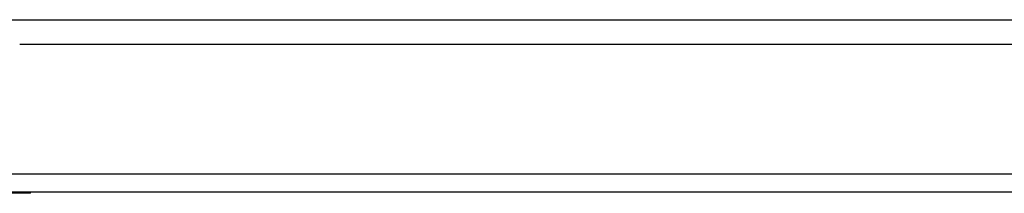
# Model space of a CAD drawing. Header units: inches. Extents: x 12 to 399, y 35 to 190.
# Tile 31 of 256: x 60.001 to 65.329, y 35.585 to 36.525. Entities that reach past the tile are written whole.
import ezdxf

# ---------------------------------------------------------------- set-up
doc = ezdxf.new("R2010")
doc.units = ezdxf.units.IN
doc.header["$MEASUREMENT"] = 0
doc.layers.add('Visible Edges(ANSI)', color=7, linetype='Continuous', lineweight=25)
doc.layers.add('Visible Tangent Edges(ANSI)', color=7, linetype='Continuous', lineweight=25)

msp = doc.modelspace()

# ---------------------------------------------------------------- linework, layer by layer
at = {"layer": 'Visible Edges(ANSI)'}
for p, q in [((59.5217, 36.5246), (73.9464, 36.5246)), ((73.4668, 36.3906), (60.0013, 36.3906)), ((95.8623, 35.5906), (54.2573, 35.5906)), ((60.0598, 35.5846), (60.0598, 35.5906)), ((60.0598, 35.5846), (59.8098, 35.5846))]:
    msp.add_line(p, q, dxfattribs=at)
at = {"layer": 'Visible Tangent Edges(ANSI)'}
msp.add_line((54.2573, 35.6896), (95.8623, 35.6896), dxfattribs=at)

doc.saveas('drawing.dxf')
